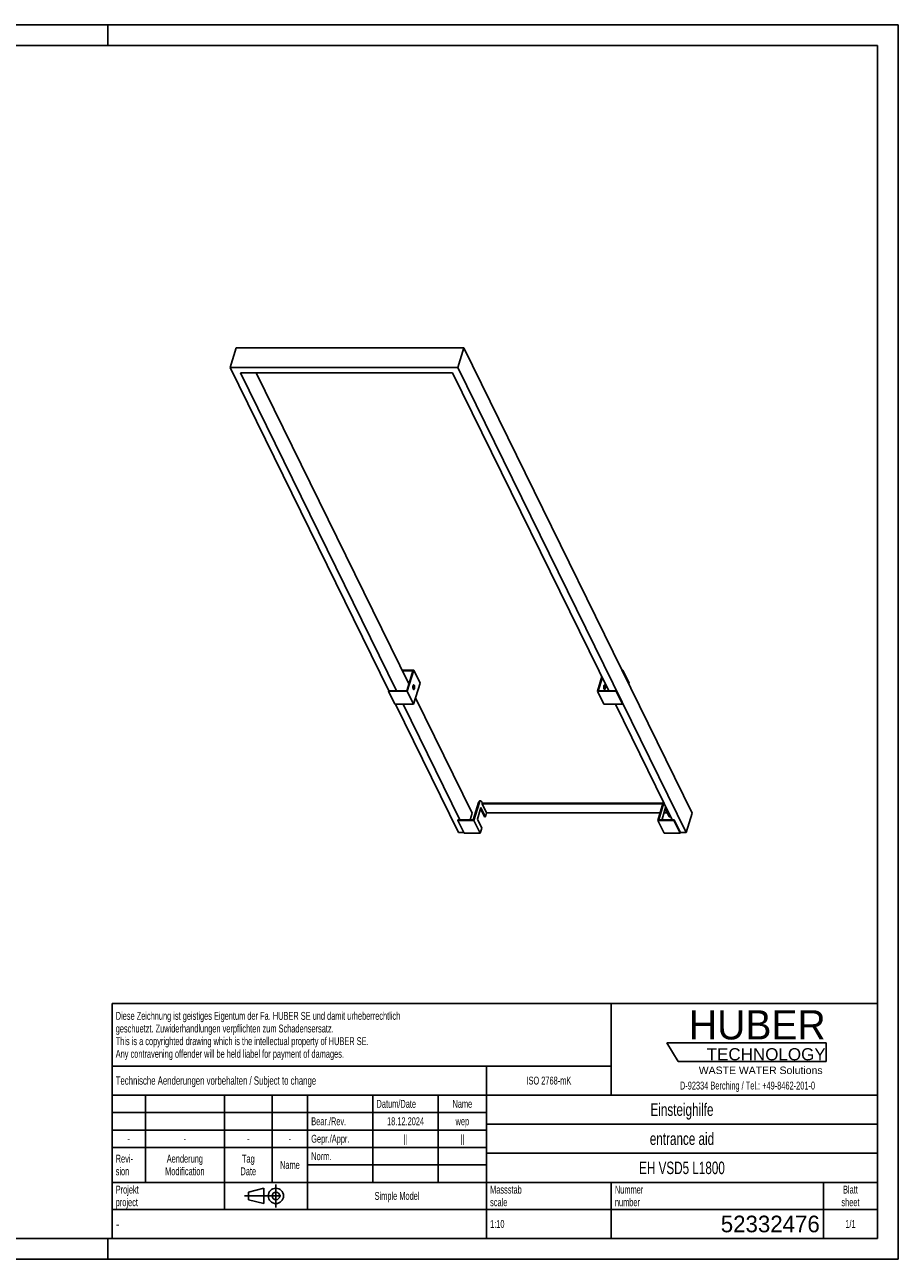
# Model space of a CAD drawing. Header units: millimetres. Extents: x 0 to 4200, y 0 to 2970.
# Tile 2 of 2: x 2100 to 4200, y 0 to 2970. Entities that reach past the tile are written whole.
import ezdxf

# ---------------------------------------------------------------- set-up
doc = ezdxf.new("R2010")
doc.units = ezdxf.units.MM
doc.header["$LTSCALE"] = 231
doc.linetypes.add('CENTER', pattern=[0.6, 0.375, -0.075, 0.075, -0.075])
doc.layers.get('0').update_dxf_attribs({"linetype": 'CONTINUOUS'})
for name, color, linetype in [('005_AXIS', 7, 'CONTINUOUS'), ('053_NOTES', 7, 'CONTINUOUS'), ('HUBER_Logo_BL0', 7, 'CONTINUOUS')]:
    doc.layers.add(name, color=color, linetype=linetype)
doc.styles.get("Standard").update_dxf_attribs({"font": 'txt', "width": 0.7})
doc.styles.add('TEXTSTYLE_2', font='txt')
doc.styles.add('TEXTSTYLE_3', font='arial.ttf')
doc.styles.add('TEXTSTYLE_4', font='txt', dxfattribs={"width": 0.8})
doc.styles.add('TEXTSTYLE_5', font='txt')

# ---------------------------------------------------------------- blocks, each defined once
blk = doc.blocks.new('HUBER_LOGO_BL0', base_point=(3837.5, 503.7))
at = {"layer": 'HUBER_Logo_BL0', "color": 5, "linetype": 'Continuous'}
for p, q in [((4026.4, 521), (3643.9, 521)), ((3643.9, 521), (3670.9, 476)), ((4026.4, 521), (4026.4, 476)), ((3670.9, 476), (4026.4, 476))]:
    blk.add_line(p, q, dxfattribs=at)
at = {"layer": 'HUBER_Logo_BL0', "color": 2, "linetype": 'Continuous', "attachment_point": 3, "line_spacing_factor": 0.78}
for s, insert, char_height, width, style in [('HUBER\\P\\fArial;\\H29.25;TECHNOLOGY ', (4025.4, 599.1), 70.2, 387.672, 'TEXTSTYLE_2'), ('WASTE WATER Solutions', (4018, 463.6), 18, 297.033, 'TEXTSTYLE_3')]:
    blk.add_mtext(s, dxfattribs=dict(at, insert=insert, char_height=char_height, width=width, style=style))
at = {"layer": 'HUBER_Logo_BL0', "color": 2, "linetype": 'Continuous', "insert": (3837.5, 427.4), "char_height": 19, "width": 810.893, "attachment_point": 2, "line_spacing_factor": 0.96}
blk.add_mtext('D-92334 Berching / Tel.: +49-8462-201-0', dxfattribs=at)
blk = doc.blocks.new('PROJEKTIONSMETHODE_1_BL1', base_point=(2680, 152.5))
at = {"color": 2, "linetype": 'CENTER'}
for p, q in [((2703.8, 180), (2703.8, 125)), ((2628.7, 152.5), (2731.3, 152.5))]:
    blk.add_line(p, q, dxfattribs=at)
at = {"color": 2, "linetype": 'Continuous'}
for p, q in [((2637.8, 161.7), (2674.5, 170.8)), ((2637.8, 143.3), (2637.8, 161.7)), ((2674.5, 134.2), (2674.5, 170.8)), ((2637.8, 143.3), (2674.5, 134.2))]:
    blk.add_line(p, q, dxfattribs=at)
for radius in [18.3, 9.17]:
    blk.add_circle((2703.8, 152.5), radius, dxfattribs=at)
blk = doc.blocks.new('*T7')
at = {"color": 3, "linetype": 'Continuous'}
for p, q in [((0, 0), (1840, 0)), ((0, 0), (0, -565)), ((1200, 0), (1200, -220)), ((1840, 0), (1840, -565)), ((0, -150), (1200, -150)), ((900, -150), (900, -565)), ((0, -220), (1840, -220)), ((80, -220), (80, -430)), ((270, -220), (270, -495)), ((385, -220), (385, -430)), ((470, -220), (470, -495)), ((627, -220), (627, -430)), ((784, -220), (784, -430)), ((0, -262), (900, -262)), ((900, -290), (1840, -290)), ((0, -304), (900, -304)), ((0, -346), (900, -346)), ((900, -360), (1840, -360)), ((470, -388), (900, -388)), ((0, -430), (1840, -430)), ((1200, -430), (1200, -565)), ((1710, -430), (1710, -565)), ((0, -495), (1840, -495)), ((0, -565), (1840, -565))]:
    blk.add_line(p, q, dxfattribs=at)
at = {"layer": '053_NOTES', "color": 2, "linetype": 'Continuous', "line_spacing_factor": 0.96}
for s, insert, char_height, width, attachment_point in [('Diese Zeichnung ist geistiges Eigentum der Fa. HUBER SE und damit urheberrechtlich \\Pgeschuetzt. Zuwiderhandlungen verpflichten zum Schadensersatz.\\PThis is a copyrighted drawing which is the intellectual property of HUBER SE.\\PAny contravening offender will be held liabel for payment of damages.', (8.75, -19.9), 19, 2214.8571, 1), ('Technische Aenderungen vorbehalten / Subject to change', (8.75, -175), 20, 1524.7619, 1), ('ISO 2768-mK', (1050, -175.5), 19, 332.9524, 2), ('Datum/Date', (635.75, -231.5), 19, 292.2381, 1), ('Name', (842, -231.5), 19, 126.6667, 2), ('Einsteighilfe', (1370, -240), 30, 504.2857, 2), ('Bear./Rev.', (478.75, -273.5), 19, 272.3333, 1), ('18.12.2024', (705.5, -273.5), 19, 273.2381, 2), ('wep', (842, -273.5), 19, 99.5238, 2), ('-', (40, -315.5), 19, 34.381, 2), ('-', (175, -315.5), 19, 34.381, 2), ('-', (327.5, -315.5), 19, 34.381, 2), ('-', (427.5, -315.5), 19, 34.381, 2), ('Gepr./Appr.', (478.75, -315.5), 19, 299.4762, 1), ('||', (705.5, -315.5), 19, 50.6667, 2), ('||', (842, -315.5), 19, 50.6667, 2), ('entrance aid', (1370, -310), 30, 501.4286, 2), ('Revi-\\Psion', (8.75, -363.3), 19, 138.4286, 1), ('Aenderung\\PModification', (175, -363.3), 19, 303.0952, 2), ('Tag\\PDate', (327.5, -363.3), 19, 117.619, 2), ('Name', (427.5, -378.5), 19, 126.6667, 2), ('Norm. ', (478.75, -357.5), 19, 175.5238, 1), ('EH VSD5 L1800', (1370, -380), 30, 604.2857, 2), ('Projekt\\Pproject', (8.75, -437.8), 19, 183.6667, 1), ('Massstab\\Pscale', (908.75, -437.8), 19, 224.381, 1), ('Nummer\\Pnumber', (1208.75, -437.8), 19, 186.381, 1), ('Blatt\\Psheet', (1775, -437.8), 19, 137.5238, 2), ('Simple Model', (685, -453), 19, 328.4286, 2), ('1:10', (908.75, -520.5), 19, 94.0952, 1), ('1/1', (1775, -520.5), 19, 79.619, 2)]:
    blk.add_mtext(s, dxfattribs=dict(at, insert=insert, char_height=char_height, width=width, attachment_point=attachment_point))
for s, insert, char_height, width, attachment_point, style in [('-', (8.75, -517.5), 25, 18.3333, 1, 'TEXTSTYLE_4'), ('52332476', (1701.25, -510), 40, 593.3333, 3, 'TEXTSTYLE_5')]:
    blk.add_mtext(s, dxfattribs=dict(at, insert=insert, char_height=char_height, width=width, attachment_point=attachment_point, style=style))

msp = doc.modelspace()

# ---------------------------------------------------------------- linework, layer by layer
at = {"color": 7, "linetype": 'Continuous'}
for p, q in [((0, 2970), (4200, 2970)), ((4200, 0), (4200, 2970)), ((2608.431, 2192.32), (2593.907, 2145.32)), ((3155.541, 2192.32), (2608.431, 2192.32)), ((3155.541, 2192.32), (3141.018, 2145.32)), ((3704.617, 1073.422), (3155.541, 2192.32)), ((2593.907, 2145.32), (2975.402, 1367.916)), ((3141.018, 2145.32), (2593.907, 2145.32)), ((3690.093, 1026.422), (3141.018, 2145.32)), ((2618.429, 2132.888), (3128.697, 2132.888)), ((2993.823, 1367.916), (2618.429, 2132.888)), ((3023.414, 1384.212), (2656.017, 2132.888)), ((3128.697, 2132.888), (3504.091, 1367.916)), ((3007.194, 1417.266), (3035.471, 1417.266)), ((3033.144, 1415.699), (3007.963, 1415.699)), ((3018.378, 1367.916), (3033.144, 1415.699)), ((3035.471, 1417.266), (3019.736, 1366.35)), ((3035.471, 1417.266), (3050.723, 1386.185)), ((3476.583, 1366.35), (3487.509, 1401.707)), ((3488.639, 1399.403), (3478.909, 1367.916)), ((3535.883, 1417.266), (3537.449, 1417.266)), ((3536.965, 1415.699), (3536.652, 1415.699)), ((3537.449, 1417.266), (3536.965, 1415.699)), ((3536.965, 1415.699), (3552.217, 1384.619)), ((3537.449, 1417.266), (3552.701, 1386.185)), ((2974.604, 1366.35), (2975.089, 1367.916)), ((2974.604, 1366.35), (2989.857, 1335.269)), ((3019.736, 1366.35), (2974.604, 1366.35)), ((2975.089, 1367.916), (3018.378, 1367.916)), ((3019.736, 1366.35), (3034.989, 1335.269)), ((3023.54, 1384.619), (3023.215, 1384.619)), ((3050.723, 1386.185), (3034.989, 1335.269)), ((3476.583, 1366.35), (3491.835, 1335.269)), ((3521.715, 1366.35), (3476.583, 1366.35)), ((3478.909, 1367.916), (3522.199, 1367.916)), ((3503.891, 1368.323), (3503.766, 1367.916)), ((3522.199, 1367.916), (3521.715, 1366.35)), ((3521.715, 1366.35), (3536.967, 1335.269)), ((3522.199, 1367.916), (3537.451, 1336.836)), ((3552.217, 1384.619), (3551.904, 1384.619)), ((3552.701, 1386.185), (3552.217, 1384.619)), ((3175.928, 1073.422), (3039.797, 1350.828)), ((3537.451, 1336.836), (3536.967, 1335.269)), ((3034.989, 1335.269), (2989.857, 1335.269)), ((2991.423, 1335.269), (3142.983, 1026.422)), ((3146.152, 1057.503), (3009.844, 1335.269)), ((3536.967, 1335.269), (3491.835, 1335.269)), ((3520.112, 1335.269), (3656.42, 1057.503)), ((3178.389, 1057.503), (3191.218, 1099.019)), ((3179.747, 1055.936), (3193.061, 1099.019)), ((3196.111, 1102.803), (3194.269, 1102.803)), ((3198.532, 1100.636), (3200.057, 1097.528)), ((3635.17, 1099.019), (3621.856, 1055.936)), ((3175.928, 1073.422), (3171.008, 1057.503)), ((3196.668, 1086.562), (3188.196, 1059.145)), ((3205.502, 1064.805), (3195.956, 1084.258)), ((3207.344, 1064.805), (3196.668, 1086.562)), ((3199.573, 1095.962), (3200.057, 1097.528)), ((3634.225, 1095.962), (3199.573, 1095.962)), ((3210.249, 1074.205), (3199.573, 1095.962)), ((3200.057, 1097.528), (3634.709, 1097.528)), ((3210.249, 1074.205), (3207.344, 1064.805)), ((3627.502, 1074.205), (3210.249, 1074.205)), ((3636.639, 1097.812), (3624.182, 1057.503)), ((3640.619, 1086.562), (3632.147, 1059.145)), ((3644.841, 1074.205), (3636.801, 1074.205)), ((3649.454, 1064.805), (3639.907, 1084.258)), ((3651.296, 1064.805), (3640.619, 1086.562)), ((3704.617, 1073.422), (3690.093, 1026.422)), ((3141.062, 1055.936), (3141.546, 1057.503)), ((3156.314, 1024.856), (3141.062, 1055.936)), ((3179.747, 1055.936), (3141.062, 1055.936)), ((3141.546, 1057.503), (3146.152, 1057.503)), ((3146.152, 1057.503), (3178.389, 1057.503)), ((3194.999, 1024.856), (3179.747, 1055.936)), ((3198.872, 1037.389), (3188.196, 1059.145)), ((3205.502, 1064.805), (3207.344, 1064.805)), ((3637.108, 1024.856), (3621.856, 1055.936)), ((3660.541, 1055.936), (3621.856, 1055.936)), ((3624.182, 1057.503), (3656.42, 1057.503)), ((3632.953, 1057.503), (3632.147, 1059.145)), ((3649.454, 1064.805), (3651.296, 1064.805)), ((3651.891, 1066.731), (3651.296, 1064.805)), ((3656.42, 1057.503), (3661.025, 1057.503)), ((3661.025, 1057.503), (3660.541, 1055.936)), ((3675.793, 1024.856), (3660.541, 1055.936)), ((3676.277, 1026.422), (3661.025, 1057.503)), ((3142.983, 1026.422), (3155.546, 1026.422)), ((3194.999, 1024.856), (3156.314, 1024.856)), ((3198.872, 1037.389), (3194.999, 1024.856)), ((3675.793, 1024.856), (3637.108, 1024.856)), ((3676.277, 1026.422), (3675.793, 1024.856)), ((3676.277, 1026.422), (3690.093, 1026.422)), ((0, 0), (4200, 0))]:
    msp.add_line(p, q, dxfattribs=at)
at = {"color": 3, "linetype": 'Continuous'}
for p, q in [((4200, 2970), (0, 2970)), ((2300, 2970), (2300, 2920)), ((4200, 2970), (4200, 0)), ((2300, 0), (2300, 50)), ((4200, 0), (0, 0))]:
    msp.add_line(p, q, dxfattribs=at)
at = {"color": 5, "linetype": 'Continuous'}
for p, q in [((4150, 2920), (50, 2920)), ((4150, 50), (4150, 2920)), ((50, 50), (4150, 50))]:
    msp.add_line(p, q, dxfattribs=at)
at = {"color": 9, "linetype": 'Continuous'}
for p, q in [((3193.061, 1099.019), (3191.218, 1099.019)), ((3636.046, 1099.019), (3635.17, 1099.019))]:
    msp.add_line(p, q, dxfattribs=at)
at = {"color": 7, "linetype": 'Continuous'}
for points, knots in [([(3191.218, 1099.019), (3191.386, 1099.563), (3191.751, 1100.538), (3192.38, 1101.614), (3192.951, 1102.236), (3193.375, 1102.558), (3193.816, 1102.757), (3194.122, 1102.803), (3194.269, 1102.803)], [0, 0, 0, 0, 0.33187316, 0.60559685, 0.72059032, 0.82245987, 0.91409158, 1, 1, 1, 1]), ([(3196.111, 1102.803), (3195.964, 1102.803), (3195.658, 1102.757), (3195.217, 1102.558), (3194.793, 1102.236), (3194.223, 1101.614), (3193.593, 1100.538), (3193.228, 1099.563), (3193.061, 1099.019)], [0, 0, 0, 0, 0.08590842, 0.17754013, 0.27940968, 0.39440315, 0.66812684, 1, 1, 1, 1]), ([(3198.532, 1100.636), (3198.374, 1100.958), (3198.046, 1101.535), (3197.455, 1102.238), (3196.81, 1102.692), (3196.333, 1102.803), (3196.111, 1102.803)], [0, 0, 0, 0, 0.31594733, 0.58208398, 0.80455748, 1, 1, 1, 1]), ([(3635.17, 1099.019), (3635.198, 1099.11), (3635.31, 1099.459), (3635.436, 1099.803), (3635.539, 1100.054)], [0, 0, 0, 0, 0.25899233, 1, 1, 1, 1])]:
    msp.add_open_spline(points, degree=3, knots=knots, dxfattribs=at)
at = {"layer": '005_AXIS', "color": 7, "linetype": 'Continuous'}
for points, knots in [([(3033.898, 1371.959), (3033.704, 1372.354), (3033.396, 1373.271), (3033.135, 1374.772), (3033.056, 1376.41), (3033.167, 1378.035), (3033.457, 1379.498), (3033.846, 1380.543), (3034.245, 1381.176), (3034.55, 1381.506), (3034.879, 1381.717), (3035.118, 1381.767), (3035.23, 1381.767)], [0, 0, 0, 0, 0.12346873, 0.26911509, 0.42616141, 0.58211436, 0.72463682, 0.84346034, 0.89210748, 0.93346379, 0.96860661, 1, 1, 1, 1]), ([(3035.23, 1370.767), (3035.108, 1370.767), (3034.845, 1370.829), (3034.49, 1371.078), (3034.165, 1371.465), (3033.985, 1371.782), (3033.898, 1371.959)], [0, 0, 0, 0, 0.19544248, 0.41791549, 0.68405219, 1, 1, 1, 1]), ([(3034.719, 1380.576), (3034.875, 1380.257), (3035.138, 1379.533), (3035.492, 1377.89), (3035.597, 1375.688), (3035.317, 1373.547), (3034.821, 1372.104), (3034.494, 1371.528), (3034.308, 1371.302)], [0, 0, 0, 0, 0.11083016, 0.23955057, 0.52439531, 0.79552928, 0.90849383, 1, 1, 1, 1]), ([(3034.31, 1381.232), (3034.347, 1381.186), (3034.503, 1380.98), (3034.631, 1380.754), (3034.719, 1380.576)], [0, 0, 0, 0, 0.22956342, 1, 1, 1, 1]), ([(3035.23, 1381.767), (3035.352, 1381.767), (3035.614, 1381.706), (3035.969, 1381.457), (3036.294, 1381.07), (3036.474, 1380.753), (3036.561, 1380.576)], [0, 0, 0, 0, 0.19544248, 0.41791549, 0.68405219, 1, 1, 1, 1]), ([(3036.561, 1380.576), (3036.755, 1380.18), (3037.064, 1379.264), (3037.324, 1377.763), (3037.403, 1376.125), (3037.292, 1374.5), (3037.002, 1373.037), (3036.613, 1371.991), (3036.215, 1371.359), (3035.909, 1371.029), (3035.581, 1370.818), (3035.342, 1370.767), (3035.23, 1370.767)], [0, 0, 0, 0, 0.12346873, 0.26911509, 0.42616141, 0.58211436, 0.72463682, 0.84346034, 0.89210748, 0.93346379, 0.96860661, 1, 1, 1, 1]), ([(3492.587, 1371.959), (3492.393, 1372.354), (3492.084, 1373.271), (3491.823, 1374.772), (3491.744, 1376.41), (3491.855, 1378.035), (3492.146, 1379.498), (3492.534, 1380.543), (3492.933, 1381.176), (3493.238, 1381.506), (3493.567, 1381.717), (3493.806, 1381.767), (3493.918, 1381.767)], [0, 0, 0, 0, 0.12346873, 0.26911509, 0.42616141, 0.58211436, 0.72463682, 0.84346034, 0.89210748, 0.93346379, 0.96860661, 1, 1, 1, 1]), ([(3493.918, 1370.767), (3493.796, 1370.767), (3493.533, 1370.829), (3493.179, 1371.078), (3492.854, 1371.465), (3492.673, 1371.782), (3492.587, 1371.959)], [0, 0, 0, 0, 0.19544248, 0.41791549, 0.68405219, 1, 1, 1, 1]), ([(3493.407, 1380.576), (3493.563, 1380.257), (3493.827, 1379.533), (3494.18, 1377.89), (3494.286, 1375.688), (3494.005, 1373.547), (3493.509, 1372.104), (3493.182, 1371.528), (3492.997, 1371.302)], [0, 0, 0, 0, 0.11083016, 0.23955057, 0.52439531, 0.79552928, 0.90849383, 1, 1, 1, 1]), ([(3492.998, 1381.232), (3493.035, 1381.186), (3493.191, 1380.98), (3493.32, 1380.754), (3493.407, 1380.576)], [0, 0, 0, 0, 0.22956342, 1, 1, 1, 1]), ([(3493.918, 1381.767), (3494.04, 1381.767), (3494.303, 1381.706), (3494.657, 1381.457), (3494.982, 1381.07), (3495.163, 1380.753), (3495.249, 1380.576)], [0, 0, 0, 0, 0.19544248, 0.41791549, 0.68405219, 1, 1, 1, 1]), ([(3495.249, 1380.576), (3495.443, 1380.18), (3495.752, 1379.264), (3496.013, 1377.763), (3496.092, 1376.125), (3495.981, 1374.5), (3495.69, 1373.037), (3495.302, 1371.991), (3494.903, 1371.359), (3494.598, 1371.029), (3494.269, 1370.818), (3494.03, 1370.767), (3493.918, 1370.767)], [0, 0, 0, 0, 0.12346873, 0.26911509, 0.42616141, 0.58211436, 0.72463682, 0.84346034, 0.89210748, 0.93346379, 0.96860661, 1, 1, 1, 1])]:
    msp.add_open_spline(points, degree=3, knots=knots, dxfattribs=at)

# ---------------------------------------------------------------- block references
msp.add_blockref('*T7', (2310, 615))
at = {"color": 2, "linetype": 'Continuous'}
msp.add_blockref('PROJEKTIONSMETHODE_1_BL1', (2680, 152.5), dxfattribs=at)
at = {"layer": 'HUBER_Logo_BL0'}
msp.add_blockref('HUBER_LOGO_BL0', (3837.497, 503.742), dxfattribs=at)

doc.saveas('drawing.dxf')
